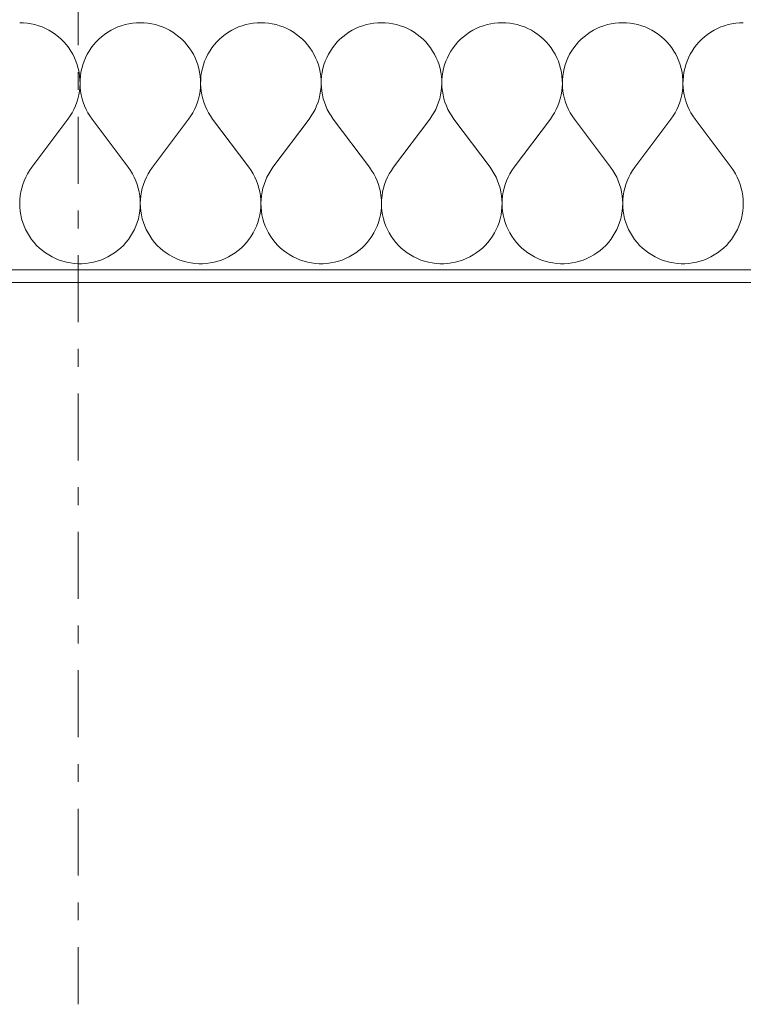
# Model space of a CAD drawing. Extents: x 100 to 2982, y 37 to 2050.
# Tile 98 of 135: x 1693 to 1750, y 517 to 595. Entities that reach past the tile are written whole.
import ezdxf
from ezdxf.xclip import XClip

# ---------------------------------------------------------------- set-up
doc = ezdxf.new("R2010")
doc.units = 0
doc.header["$MEASUREMENT"] = 0
doc.header["$XCLIPFRAME"] = 0
doc.linetypes.add('Przerywana podwójnie', pattern=[54.680554, 26.458333, -10.583333, 7.055556, -10.583333])
for name, color, linetype in [('410-K Osie', 7, 'Continuous'), ('420-K Ściany', 7, 'Continuous'), ('820-G Rysunki Obrazki', 7, 'Continuous')]:
    doc.layers.add(name, color=color, linetype=linetype)

# ---------------------------------------------------------------- blocks, each defined once
blk = doc.blocks.new('*X15')
at = {"layer": '420-K Ściany', "color": 174, "linetype": 'Continuous', "lineweight": 5, "ltscale": 0.2}
for p, q in [((1693.476, 595.023), (1693.175, 595.033)), ((1693.776, 594.995), (1693.476, 595.023)), ((1694.073, 594.947), (1693.776, 594.995)), ((1694.367, 594.881), (1694.073, 594.947)), ((1694.656, 594.796), (1694.367, 594.881)), ((1694.939, 594.694), (1694.656, 594.796)), ((1695.216, 594.573), (1694.939, 594.694)), ((1695.483, 594.436), (1695.216, 594.573)), ((1700.658, 594.573), (1700.39, 594.436)), ((1700.934, 594.694), (1700.658, 594.573)), ((1701.217, 594.796), (1700.934, 594.694)), ((1701.507, 594.881), (1701.217, 594.796)), ((1701.8, 594.947), (1701.507, 594.881)), ((1702.098, 594.995), (1701.8, 594.947)), ((1702.398, 595.023), (1702.098, 594.995)), ((1702.699, 595.033), (1702.398, 595.023)), ((1703, 595.023), (1702.699, 595.033)), ((1703.3, 594.995), (1703, 595.023)), ((1703.597, 594.947), (1703.3, 594.995)), ((1703.891, 594.881), (1703.597, 594.947)), ((1704.18, 594.796), (1703.891, 594.881)), ((1704.463, 594.694), (1704.18, 594.796)), ((1704.739, 594.573), (1704.463, 594.694)), ((1705.007, 594.436), (1704.739, 594.573)), ((1710.182, 594.573), (1709.914, 594.436)), ((1710.458, 594.694), (1710.182, 594.573)), ((1710.741, 594.796), (1710.458, 594.694)), ((1711.03, 594.881), (1710.741, 594.796)), ((1711.324, 594.947), (1711.03, 594.881)), ((1711.622, 594.995), (1711.324, 594.947)), ((1711.922, 595.023), (1711.622, 594.995)), ((1712.223, 595.033), (1711.922, 595.023)), ((1712.524, 595.023), (1712.223, 595.033)), ((1712.823, 594.995), (1712.524, 595.023)), ((1713.121, 594.947), (1712.823, 594.995)), ((1713.415, 594.881), (1713.121, 594.947)), ((1713.704, 594.796), (1713.415, 594.881)), ((1713.987, 594.694), (1713.704, 594.796)), ((1714.263, 594.573), (1713.987, 594.694)), ((1714.531, 594.436), (1714.263, 594.573)), ((1719.706, 594.573), (1719.438, 594.436)), ((1719.982, 594.694), (1719.706, 594.573)), ((1720.265, 594.796), (1719.982, 594.694)), ((1720.554, 594.881), (1720.265, 594.796)), ((1720.848, 594.947), (1720.554, 594.881)), ((1721.145, 594.995), (1720.848, 594.947)), ((1721.445, 595.023), (1721.145, 594.995)), ((1721.746, 595.033), (1721.445, 595.023)), ((1722.047, 595.023), (1721.746, 595.033)), ((1722.347, 594.995), (1722.047, 595.023)), ((1722.645, 594.947), (1722.347, 594.995)), ((1722.939, 594.881), (1722.645, 594.947)), ((1723.228, 594.796), (1722.939, 594.881)), ((1723.511, 594.694), (1723.228, 594.796)), ((1723.787, 594.573), (1723.511, 594.694)), ((1724.055, 594.436), (1723.787, 594.573)), ((1729.23, 594.573), (1728.962, 594.436)), ((1729.506, 594.694), (1729.23, 594.573)), ((1729.789, 594.796), (1729.506, 594.694)), ((1730.078, 594.881), (1729.789, 594.796)), ((1730.372, 594.947), (1730.078, 594.881)), ((1730.669, 594.995), (1730.372, 594.947)), ((1730.969, 595.023), (1730.669, 594.995)), ((1731.27, 595.033), (1730.969, 595.023)), ((1731.571, 595.023), (1731.27, 595.033)), ((1731.871, 594.995), (1731.571, 595.023)), ((1732.169, 594.947), (1731.871, 594.995)), ((1732.462, 594.881), (1732.169, 594.947)), ((1732.752, 594.796), (1732.462, 594.881)), ((1733.035, 594.694), (1732.752, 594.796)), ((1733.311, 594.573), (1733.035, 594.694)), ((1733.579, 594.436), (1733.311, 594.573)), ((1738.753, 594.573), (1738.485, 594.436)), ((1739.03, 594.694), (1738.753, 594.573)), ((1739.313, 594.796), (1739.03, 594.694)), ((1739.602, 594.881), (1739.313, 594.796)), ((1739.896, 594.947), (1739.602, 594.881)), ((1740.193, 594.995), (1739.896, 594.947)), ((1740.493, 595.023), (1740.193, 594.995)), ((1740.794, 595.033), (1740.493, 595.023)), ((1741.095, 595.023), (1740.794, 595.033)), ((1741.395, 594.995), (1741.095, 595.023)), ((1741.692, 594.947), (1741.395, 594.995)), ((1741.986, 594.881), (1741.692, 594.947)), ((1742.275, 594.796), (1741.986, 594.881)), ((1742.558, 594.694), (1742.275, 594.796)), ((1742.835, 594.573), (1742.558, 594.694)), ((1743.103, 594.436), (1742.835, 594.573)), ((1748.277, 594.573), (1748.009, 594.436)), ((1748.553, 594.694), (1748.277, 594.573)), ((1748.836, 594.796), (1748.553, 594.694)), ((1749.126, 594.881), (1748.836, 594.796)), ((1749.419, 594.947), (1749.126, 594.881)), ((1749.717, 594.995), (1749.419, 594.947)), ((1750.017, 595.023), (1749.717, 594.995)), ((1750.318, 595.033), (1750.017, 595.023)), ((1695.742, 594.281), (1695.483, 594.436)), ((1695.991, 594.111), (1695.742, 594.281)), ((1696.228, 593.925), (1695.991, 594.111)), ((1696.453, 593.725), (1696.228, 593.925)), ((1696.665, 593.511), (1696.453, 593.725)), ((1699.421, 593.725), (1699.209, 593.511)), ((1699.646, 593.925), (1699.421, 593.725)), ((1699.883, 594.111), (1699.646, 593.925)), ((1700.132, 594.281), (1699.883, 594.111)), ((1700.39, 594.436), (1700.132, 594.281)), ((1705.266, 594.281), (1705.007, 594.436)), ((1705.514, 594.111), (1705.266, 594.281)), ((1705.752, 593.925), (1705.514, 594.111)), ((1705.977, 593.725), (1705.752, 593.925)), ((1706.188, 593.511), (1705.977, 593.725)), ((1708.945, 593.725), (1708.733, 593.511)), ((1709.17, 593.925), (1708.945, 593.725)), ((1709.407, 594.111), (1709.17, 593.925)), ((1709.655, 594.281), (1709.407, 594.111)), ((1709.914, 594.436), (1709.655, 594.281)), ((1714.79, 594.281), (1714.531, 594.436)), ((1715.038, 594.111), (1714.79, 594.281)), ((1715.275, 593.925), (1715.038, 594.111)), ((1715.5, 593.725), (1715.275, 593.925)), ((1715.712, 593.511), (1715.5, 593.725)), ((1718.469, 593.725), (1718.257, 593.511)), ((1718.694, 593.925), (1718.469, 593.725)), ((1718.931, 594.111), (1718.694, 593.925)), ((1719.179, 594.281), (1718.931, 594.111)), ((1719.438, 594.436), (1719.179, 594.281)), ((1724.314, 594.281), (1724.055, 594.436)), ((1724.562, 594.111), (1724.314, 594.281)), ((1724.799, 593.925), (1724.562, 594.111)), ((1725.024, 593.725), (1724.799, 593.925)), ((1725.236, 593.511), (1725.024, 593.725)), ((1727.992, 593.725), (1727.781, 593.511)), ((1728.217, 593.925), (1727.992, 593.725)), ((1728.455, 594.111), (1728.217, 593.925)), ((1728.703, 594.281), (1728.455, 594.111)), ((1728.962, 594.436), (1728.703, 594.281)), ((1733.837, 594.281), (1733.579, 594.436)), ((1734.086, 594.111), (1733.837, 594.281)), ((1734.323, 593.925), (1734.086, 594.111)), ((1734.548, 593.725), (1734.323, 593.925)), ((1734.76, 593.511), (1734.548, 593.725)), ((1737.516, 593.725), (1737.304, 593.511)), ((1737.741, 593.925), (1737.516, 593.725)), ((1737.978, 594.111), (1737.741, 593.925)), ((1738.227, 594.281), (1737.978, 594.111)), ((1738.485, 594.436), (1738.227, 594.281)), ((1743.361, 594.281), (1743.103, 594.436)), ((1743.61, 594.111), (1743.361, 594.281)), ((1743.847, 593.925), (1743.61, 594.111)), ((1744.072, 593.725), (1743.847, 593.925)), ((1744.284, 593.511), (1744.072, 593.725)), ((1747.04, 593.725), (1746.828, 593.511)), ((1747.265, 593.925), (1747.04, 593.725)), ((1747.502, 594.111), (1747.265, 593.925)), ((1747.751, 594.281), (1747.502, 594.111)), ((1748.009, 594.436), (1747.751, 594.281)), ((1696.862, 593.284), (1696.665, 593.511)), ((1697.046, 593.045), (1696.862, 593.284)), ((1697.213, 592.794), (1697.046, 593.045)), ((1698.828, 593.045), (1698.661, 592.794)), ((1699.011, 593.284), (1698.828, 593.045)), ((1699.209, 593.511), (1699.011, 593.284)), ((1706.386, 593.284), (1706.188, 593.511)), ((1706.569, 593.045), (1706.386, 593.284)), ((1706.737, 592.794), (1706.569, 593.045)), ((1708.352, 593.045), (1708.184, 592.794)), ((1708.535, 593.284), (1708.352, 593.045)), ((1708.733, 593.511), (1708.535, 593.284)), ((1715.91, 593.284), (1715.712, 593.511)), ((1716.093, 593.045), (1715.91, 593.284)), ((1716.261, 592.794), (1716.093, 593.045)), ((1717.876, 593.045), (1717.708, 592.794)), ((1718.059, 593.284), (1717.876, 593.045)), ((1718.257, 593.511), (1718.059, 593.284)), ((1725.434, 593.284), (1725.236, 593.511)), ((1725.617, 593.045), (1725.434, 593.284)), ((1725.785, 592.794), (1725.617, 593.045)), ((1727.4, 593.045), (1727.232, 592.794)), ((1727.583, 593.284), (1727.4, 593.045)), ((1727.781, 593.511), (1727.583, 593.284)), ((1734.958, 593.284), (1734.76, 593.511)), ((1735.141, 593.045), (1734.958, 593.284)), ((1735.308, 592.794), (1735.141, 593.045)), ((1736.923, 593.045), (1736.756, 592.794)), ((1737.107, 593.284), (1736.923, 593.045)), ((1737.304, 593.511), (1737.107, 593.284)), ((1744.481, 593.284), (1744.284, 593.511)), ((1744.665, 593.045), (1744.481, 593.284)), ((1744.832, 592.794), (1744.665, 593.045)), ((1746.447, 593.045), (1746.28, 592.794)), ((1746.63, 593.284), (1746.447, 593.045)), ((1746.828, 593.511), (1746.63, 593.284)), ((1697.365, 592.534), (1697.213, 592.794)), ((1697.499, 592.265), (1697.365, 592.534)), ((1697.617, 591.987), (1697.499, 592.265)), ((1698.374, 592.265), (1698.257, 591.987)), ((1698.509, 592.534), (1698.374, 592.265)), ((1698.661, 592.794), (1698.509, 592.534)), ((1706.888, 592.534), (1706.737, 592.794)), ((1707.023, 592.265), (1706.888, 592.534)), ((1707.141, 591.987), (1707.023, 592.265)), ((1707.898, 592.265), (1707.781, 591.987)), ((1708.033, 592.534), (1707.898, 592.265)), ((1708.184, 592.794), (1708.033, 592.534)), ((1716.412, 592.534), (1716.261, 592.794)), ((1716.547, 592.265), (1716.412, 592.534)), ((1716.664, 591.987), (1716.547, 592.265)), ((1717.422, 592.265), (1717.305, 591.987)), ((1717.557, 592.534), (1717.422, 592.265)), ((1717.708, 592.794), (1717.557, 592.534)), ((1725.936, 592.534), (1725.785, 592.794)), ((1726.071, 592.265), (1725.936, 592.534)), ((1726.188, 591.987), (1726.071, 592.265)), ((1726.946, 592.265), (1726.828, 591.987)), ((1727.08, 592.534), (1726.946, 592.265)), ((1727.232, 592.794), (1727.08, 592.534)), ((1735.46, 592.534), (1735.308, 592.794)), ((1735.595, 592.265), (1735.46, 592.534)), ((1735.712, 591.987), (1735.595, 592.265)), ((1736.47, 592.265), (1736.352, 591.987)), ((1736.604, 592.534), (1736.47, 592.265)), ((1736.756, 592.794), (1736.604, 592.534)), ((1744.984, 592.534), (1744.832, 592.794)), ((1745.118, 592.265), (1744.984, 592.534)), ((1745.236, 591.987), (1745.118, 592.265)), ((1745.993, 592.265), (1745.876, 591.987)), ((1746.128, 592.534), (1745.993, 592.265)), ((1746.28, 592.794), (1746.128, 592.534)), ((1697.716, 591.703), (1697.617, 591.987)), ((1697.798, 591.413), (1697.716, 591.703)), ((1697.861, 591.118), (1697.798, 591.413)), ((1698.076, 591.413), (1698.013, 591.118)), ((1698.157, 591.703), (1698.076, 591.413)), ((1698.257, 591.987), (1698.157, 591.703)), ((1707.24, 591.703), (1707.141, 591.987)), ((1707.322, 591.413), (1707.24, 591.703)), ((1707.385, 591.118), (1707.322, 591.413)), ((1707.6, 591.413), (1707.537, 591.118)), ((1707.681, 591.703), (1707.6, 591.413)), ((1707.781, 591.987), (1707.681, 591.703)), ((1716.764, 591.703), (1716.664, 591.987)), ((1716.845, 591.413), (1716.764, 591.703)), ((1716.908, 591.118), (1716.845, 591.413)), ((1717.123, 591.413), (1717.061, 591.118)), ((1717.205, 591.703), (1717.123, 591.413)), ((1717.305, 591.987), (1717.205, 591.703)), ((1726.288, 591.703), (1726.188, 591.987)), ((1726.369, 591.413), (1726.288, 591.703)), ((1726.432, 591.118), (1726.369, 591.413)), ((1726.647, 591.413), (1726.584, 591.118)), ((1726.729, 591.703), (1726.647, 591.413)), ((1726.828, 591.987), (1726.729, 591.703)), ((1735.812, 591.703), (1735.712, 591.987)), ((1735.893, 591.413), (1735.812, 591.703)), ((1735.956, 591.118), (1735.893, 591.413)), ((1736.171, 591.413), (1736.108, 591.118)), ((1736.253, 591.703), (1736.171, 591.413)), ((1736.352, 591.987), (1736.253, 591.703)), ((1745.335, 591.703), (1745.236, 591.987)), ((1745.417, 591.413), (1745.335, 591.703)), ((1745.48, 591.118), (1745.417, 591.413)), ((1745.695, 591.413), (1745.632, 591.118)), ((1745.776, 591.703), (1745.695, 591.413)), ((1745.876, 591.987), (1745.776, 591.703)), ((1697.905, 590.82), (1697.861, 591.118)), ((1697.93, 590.52), (1697.905, 590.82)), ((1697.969, 590.82), (1697.943, 590.52)), ((1698.013, 591.118), (1697.969, 590.82)), ((1707.429, 590.82), (1707.385, 591.118)), ((1707.454, 590.52), (1707.429, 590.82)), ((1707.492, 590.82), (1707.467, 590.52)), ((1707.537, 591.118), (1707.492, 590.82)), ((1716.953, 590.82), (1716.908, 591.118)), ((1716.978, 590.52), (1716.953, 590.82)), ((1717.016, 590.82), (1716.991, 590.52)), ((1717.061, 591.118), (1717.016, 590.82)), ((1726.476, 590.82), (1726.432, 591.118)), ((1726.502, 590.52), (1726.476, 590.82)), ((1726.54, 590.82), (1726.515, 590.52)), ((1726.584, 591.118), (1726.54, 590.82)), ((1736, 590.82), (1735.956, 591.118)), ((1736.026, 590.52), (1736, 590.82)), ((1736.064, 590.82), (1736.039, 590.52)), ((1736.108, 591.118), (1736.064, 590.82)), ((1745.524, 590.82), (1745.48, 591.118)), ((1745.549, 590.52), (1745.524, 590.82)), ((1745.588, 590.82), (1745.562, 590.52)), ((1745.632, 591.118), (1745.588, 590.82)), ((1697.892, 589.619), (1697.924, 589.918)), ((1697.924, 589.918), (1697.937, 590.219)), ((1697.937, 590.219), (1697.93, 590.52)), ((1697.943, 590.52), (1697.937, 590.219)), ((1697.937, 590.219), (1697.95, 589.918)), ((1697.95, 589.918), (1697.982, 589.619)), ((1707.416, 589.619), (1707.448, 589.918)), ((1707.448, 589.918), (1707.46, 590.219)), ((1707.46, 590.219), (1707.454, 590.52)), ((1707.467, 590.52), (1707.461, 590.219)), ((1707.461, 590.219), (1707.474, 589.918)), ((1707.474, 589.918), (1707.506, 589.619)), ((1716.94, 589.619), (1716.971, 589.918)), ((1716.971, 589.918), (1716.984, 590.219)), ((1716.984, 590.219), (1716.978, 590.52)), ((1716.991, 590.52), (1716.985, 590.219)), ((1716.985, 590.219), (1716.998, 589.918)), ((1716.998, 589.918), (1717.029, 589.619)), ((1726.463, 589.619), (1726.495, 589.918)), ((1726.495, 589.918), (1726.508, 590.219)), ((1726.508, 590.219), (1726.502, 590.52)), ((1726.515, 590.52), (1726.509, 590.219)), ((1726.509, 590.219), (1726.521, 589.918)), ((1726.521, 589.918), (1726.553, 589.619)), ((1735.987, 589.619), (1736.019, 589.918)), ((1736.019, 589.918), (1736.032, 590.219)), ((1736.032, 590.219), (1736.026, 590.52)), ((1736.039, 590.52), (1736.032, 590.219)), ((1736.032, 590.219), (1736.045, 589.918)), ((1736.045, 589.918), (1736.077, 589.619)), ((1745.511, 589.619), (1745.543, 589.918)), ((1745.543, 589.918), (1745.556, 590.219)), ((1745.556, 590.219), (1745.549, 590.52)), ((1745.562, 590.52), (1745.556, 590.219)), ((1745.556, 590.219), (1745.569, 589.918)), ((1745.569, 589.918), (1745.601, 589.619)), ((1697.684, 588.74), (1697.772, 589.029)), ((1697.772, 589.029), (1697.841, 589.322)), ((1697.841, 589.322), (1697.892, 589.619)), ((1697.982, 589.619), (1698.032, 589.322)), ((1698.032, 589.322), (1698.102, 589.029)), ((1698.102, 589.029), (1698.189, 588.74)), ((1707.208, 588.74), (1707.296, 589.029)), ((1707.296, 589.029), (1707.365, 589.322)), ((1707.365, 589.322), (1707.416, 589.619)), ((1707.506, 589.619), (1707.556, 589.322)), ((1707.556, 589.322), (1707.626, 589.029)), ((1707.626, 589.029), (1707.713, 588.74)), ((1716.732, 588.74), (1716.82, 589.029)), ((1716.82, 589.029), (1716.889, 589.322)), ((1716.889, 589.322), (1716.94, 589.619)), ((1717.029, 589.619), (1717.08, 589.322)), ((1717.08, 589.322), (1717.149, 589.029)), ((1717.149, 589.029), (1717.237, 588.74)), ((1726.256, 588.74), (1726.343, 589.029)), ((1726.343, 589.029), (1726.413, 589.322)), ((1726.413, 589.322), (1726.463, 589.619)), ((1726.553, 589.619), (1726.604, 589.322)), ((1726.604, 589.322), (1726.673, 589.029)), ((1726.673, 589.029), (1726.761, 588.74)), ((1735.779, 588.74), (1735.867, 589.029)), ((1735.867, 589.029), (1735.937, 589.322)), ((1735.937, 589.322), (1735.987, 589.619)), ((1736.077, 589.619), (1736.128, 589.322)), ((1736.128, 589.322), (1736.197, 589.029)), ((1736.197, 589.029), (1736.285, 588.74)), ((1745.303, 588.74), (1745.391, 589.029)), ((1745.391, 589.029), (1745.46, 589.322)), ((1745.46, 589.322), (1745.511, 589.619)), ((1745.601, 589.619), (1745.651, 589.322)), ((1745.651, 589.322), (1745.721, 589.029)), ((1745.721, 589.029), (1745.808, 588.74)), ((1697.455, 588.184), (1697.578, 588.458)), ((1697.578, 588.458), (1697.684, 588.74)), ((1698.189, 588.74), (1698.295, 588.458)), ((1698.295, 588.458), (1698.419, 588.184)), ((1706.979, 588.184), (1707.102, 588.458)), ((1707.102, 588.458), (1707.208, 588.74)), ((1707.713, 588.74), (1707.819, 588.458)), ((1707.819, 588.458), (1707.942, 588.184)), ((1716.503, 588.184), (1716.626, 588.458)), ((1716.626, 588.458), (1716.732, 588.74)), ((1717.237, 588.74), (1717.343, 588.458)), ((1717.343, 588.458), (1717.466, 588.184)), ((1726.027, 588.184), (1726.15, 588.458)), ((1726.15, 588.458), (1726.256, 588.74)), ((1726.761, 588.74), (1726.867, 588.458)), ((1726.867, 588.458), (1726.99, 588.184)), ((1735.55, 588.184), (1735.674, 588.458)), ((1735.674, 588.458), (1735.779, 588.74)), ((1736.285, 588.74), (1736.39, 588.458)), ((1736.39, 588.458), (1736.514, 588.184)), ((1745.074, 588.184), (1745.198, 588.458)), ((1745.198, 588.458), (1745.303, 588.74)), ((1745.808, 588.74), (1745.914, 588.458)), ((1745.914, 588.458), (1746.038, 588.184)), ((1696.984, 587.414), (1697.157, 587.66)), ((1697.157, 587.66), (1697.315, 587.917)), ((1697.315, 587.917), (1697.455, 588.184)), ((1698.419, 588.184), (1698.559, 587.917)), ((1698.559, 587.917), (1698.716, 587.66)), ((1698.716, 587.66), (1698.889, 587.414)), ((1706.508, 587.414), (1706.681, 587.66)), ((1706.681, 587.66), (1706.838, 587.917)), ((1706.838, 587.917), (1706.979, 588.184)), ((1707.942, 588.184), (1708.083, 587.917)), ((1708.083, 587.917), (1708.24, 587.66)), ((1708.24, 587.66), (1708.413, 587.414)), ((1716.032, 587.414), (1716.205, 587.66)), ((1716.205, 587.66), (1716.362, 587.917)), ((1716.362, 587.917), (1716.503, 588.184)), ((1717.466, 588.184), (1717.607, 587.917)), ((1717.607, 587.917), (1717.764, 587.66)), ((1717.764, 587.66), (1717.937, 587.414)), ((1725.556, 587.414), (1725.729, 587.66)), ((1725.729, 587.66), (1725.886, 587.917)), ((1725.886, 587.917), (1726.027, 588.184)), ((1726.99, 588.184), (1727.131, 587.917)), ((1727.131, 587.917), (1727.288, 587.66)), ((1727.288, 587.66), (1727.461, 587.414)), ((1735.08, 587.414), (1735.253, 587.66)), ((1735.253, 587.66), (1735.41, 587.917)), ((1735.41, 587.917), (1735.55, 588.184)), ((1736.514, 588.184), (1736.654, 587.917)), ((1736.654, 587.917), (1736.811, 587.66)), ((1736.811, 587.66), (1736.984, 587.414)), ((1744.604, 587.414), (1744.777, 587.66)), ((1744.777, 587.66), (1744.934, 587.917)), ((1744.934, 587.917), (1745.074, 588.184)), ((1746.038, 588.184), (1746.178, 587.917)), ((1746.178, 587.917), (1746.335, 587.66)), ((1746.335, 587.66), (1746.508, 587.414)), ((1694.127, 583.604), (1696.984, 587.414)), ((1701.746, 583.604), (1698.889, 587.414)), ((1703.651, 583.604), (1706.508, 587.414)), ((1711.27, 583.604), (1708.413, 587.414)), ((1713.175, 583.604), (1716.032, 587.414)), ((1720.794, 583.604), (1717.937, 587.414)), ((1722.699, 583.604), (1725.556, 587.414)), ((1730.318, 583.604), (1727.461, 587.414)), ((1732.223, 583.604), (1735.08, 587.414)), ((1739.842, 583.604), (1736.984, 587.414)), ((1741.746, 583.604), (1744.604, 587.414)), ((1749.365, 583.604), (1746.508, 587.414)), ((1694.127, 583.604), (1693.952, 583.354)), ((1701.922, 583.354), (1701.746, 583.604)), ((1703.651, 583.604), (1703.476, 583.354)), ((1711.446, 583.354), (1711.27, 583.604)), ((1713.175, 583.604), (1713, 583.354)), ((1720.969, 583.354), (1720.794, 583.604)), ((1722.699, 583.604), (1722.523, 583.354)), ((1730.493, 583.354), (1730.318, 583.604)), ((1732.223, 583.604), (1732.047, 583.354)), ((1740.017, 583.354), (1739.842, 583.604)), ((1741.746, 583.604), (1741.571, 583.354)), ((1749.541, 583.354), (1749.365, 583.604)), ((1693.651, 582.822), (1693.527, 582.543)), ((1693.793, 583.093), (1693.651, 582.822)), ((1693.952, 583.354), (1693.793, 583.093)), ((1702.081, 583.093), (1701.922, 583.354)), ((1702.223, 582.822), (1702.081, 583.093)), ((1702.347, 582.543), (1702.223, 582.822)), ((1703.175, 582.822), (1703.051, 582.543)), ((1703.317, 583.093), (1703.175, 582.822)), ((1703.476, 583.354), (1703.317, 583.093)), ((1711.605, 583.093), (1711.446, 583.354)), ((1711.747, 582.822), (1711.605, 583.093)), ((1711.871, 582.543), (1711.747, 582.822)), ((1712.699, 582.822), (1712.574, 582.543)), ((1712.841, 583.093), (1712.699, 582.822)), ((1713, 583.354), (1712.841, 583.093)), ((1721.128, 583.093), (1720.969, 583.354)), ((1721.27, 582.822), (1721.128, 583.093)), ((1721.395, 582.543), (1721.27, 582.822)), ((1722.222, 582.822), (1722.098, 582.543)), ((1722.364, 583.093), (1722.222, 582.822)), ((1722.523, 583.354), (1722.364, 583.093)), ((1730.652, 583.093), (1730.493, 583.354)), ((1730.794, 582.822), (1730.652, 583.093)), ((1730.918, 582.543), (1730.794, 582.822)), ((1731.746, 582.822), (1731.622, 582.543)), ((1731.888, 583.093), (1731.746, 582.822)), ((1732.047, 583.354), (1731.888, 583.093)), ((1740.176, 583.093), (1740.017, 583.354)), ((1740.318, 582.822), (1740.176, 583.093)), ((1740.442, 582.543), (1740.318, 582.822)), ((1741.27, 582.822), (1741.146, 582.543)), ((1741.412, 583.093), (1741.27, 582.822)), ((1741.571, 583.354), (1741.412, 583.093)), ((1749.7, 583.093), (1749.541, 583.354)), ((1749.842, 582.822), (1749.7, 583.093)), ((1749.966, 582.543), (1749.842, 582.822)), ((1693.421, 582.257), (1693.333, 581.964)), ((1693.527, 582.543), (1693.421, 582.257)), ((1702.453, 582.257), (1702.347, 582.543)), ((1702.541, 581.964), (1702.453, 582.257)), ((1702.944, 582.257), (1702.857, 581.964)), ((1703.051, 582.543), (1702.944, 582.257)), ((1711.977, 582.257), (1711.871, 582.543)), ((1712.064, 581.964), (1711.977, 582.257)), ((1712.468, 582.257), (1712.381, 581.964)), ((1712.574, 582.543), (1712.468, 582.257)), ((1721.501, 582.257), (1721.395, 582.543)), ((1721.588, 581.964), (1721.501, 582.257)), ((1721.992, 582.257), (1721.904, 581.964)), ((1722.098, 582.543), (1721.992, 582.257)), ((1731.025, 582.257), (1730.918, 582.543)), ((1731.112, 581.964), (1731.025, 582.257)), ((1731.516, 582.257), (1731.428, 581.964)), ((1731.622, 582.543), (1731.516, 582.257)), ((1740.548, 582.257), (1740.442, 582.543)), ((1740.636, 581.964), (1740.548, 582.257)), ((1741.04, 582.257), (1740.952, 581.964)), ((1741.146, 582.543), (1741.04, 582.257)), ((1750.072, 582.257), (1749.966, 582.543)), ((1750.16, 581.964), (1750.072, 582.257)), ((1693.215, 581.364), (1693.185, 581.06)), ((1693.264, 581.666), (1693.215, 581.364)), ((1693.333, 581.964), (1693.264, 581.666)), ((1702.609, 581.666), (1702.541, 581.964)), ((1702.659, 581.364), (1702.609, 581.666)), ((1702.688, 581.06), (1702.659, 581.364)), ((1702.739, 581.364), (1702.709, 581.06)), ((1702.788, 581.666), (1702.739, 581.364)), ((1702.857, 581.964), (1702.788, 581.666)), ((1712.133, 581.666), (1712.064, 581.964)), ((1712.182, 581.364), (1712.133, 581.666)), ((1712.212, 581.06), (1712.182, 581.364)), ((1712.263, 581.364), (1712.233, 581.06)), ((1712.312, 581.666), (1712.263, 581.364)), ((1712.381, 581.964), (1712.312, 581.666)), ((1721.657, 581.666), (1721.588, 581.964)), ((1721.706, 581.364), (1721.657, 581.666)), ((1721.736, 581.06), (1721.706, 581.364)), ((1721.787, 581.364), (1721.757, 581.06)), ((1721.836, 581.666), (1721.787, 581.364)), ((1721.904, 581.964), (1721.836, 581.666)), ((1731.181, 581.666), (1731.112, 581.964)), ((1731.23, 581.364), (1731.181, 581.666)), ((1731.26, 581.06), (1731.23, 581.364)), ((1731.31, 581.364), (1731.281, 581.06)), ((1731.36, 581.666), (1731.31, 581.364)), ((1731.428, 581.964), (1731.36, 581.666)), ((1740.704, 581.666), (1740.636, 581.964)), ((1740.754, 581.364), (1740.704, 581.666)), ((1740.784, 581.06), (1740.754, 581.364)), ((1740.834, 581.364), (1740.804, 581.06)), ((1740.884, 581.666), (1740.834, 581.364)), ((1740.952, 581.964), (1740.884, 581.666)), ((1750.228, 581.666), (1750.16, 581.964)), ((1750.278, 581.364), (1750.228, 581.666)), ((1750.307, 581.06), (1750.278, 581.364)), ((1693.185, 581.06), (1693.175, 580.755)), ((1693.175, 580.755), (1693.184, 580.449)), ((1702.699, 580.755), (1702.688, 581.06)), ((1702.689, 580.449), (1702.699, 580.755)), ((1702.709, 581.06), (1702.699, 580.755)), ((1702.699, 580.755), (1702.708, 580.449)), ((1712.223, 580.755), (1712.212, 581.06)), ((1712.213, 580.449), (1712.223, 580.755)), ((1712.233, 581.06), (1712.223, 580.755)), ((1712.223, 580.755), (1712.232, 580.449)), ((1721.746, 580.755), (1721.736, 581.06)), ((1721.737, 580.449), (1721.746, 580.755)), ((1721.757, 581.06), (1721.746, 580.755)), ((1721.746, 580.755), (1721.756, 580.449)), ((1731.27, 580.755), (1731.26, 581.06)), ((1731.261, 580.449), (1731.27, 580.755)), ((1731.281, 581.06), (1731.27, 580.755)), ((1731.27, 580.755), (1731.279, 580.449)), ((1740.794, 580.755), (1740.784, 581.06)), ((1740.785, 580.449), (1740.794, 580.755)), ((1740.804, 581.06), (1740.794, 580.755)), ((1740.794, 580.755), (1740.803, 580.449)), ((1750.318, 580.755), (1750.307, 581.06)), ((1750.309, 580.449), (1750.318, 580.755)), ((1693.184, 580.449), (1693.213, 580.145)), ((1693.213, 580.145), (1693.261, 579.844)), ((1693.261, 579.844), (1693.329, 579.546)), ((1702.545, 579.546), (1702.612, 579.844)), ((1702.612, 579.844), (1702.661, 580.145)), ((1702.661, 580.145), (1702.689, 580.449)), ((1702.708, 580.449), (1702.737, 580.145)), ((1702.737, 580.145), (1702.785, 579.844)), ((1702.785, 579.844), (1702.853, 579.546)), ((1712.069, 579.546), (1712.136, 579.844)), ((1712.136, 579.844), (1712.184, 580.145)), ((1712.184, 580.145), (1712.213, 580.449)), ((1712.232, 580.449), (1712.261, 580.145)), ((1712.261, 580.145), (1712.309, 579.844)), ((1712.309, 579.844), (1712.377, 579.546)), ((1721.592, 579.546), (1721.66, 579.844)), ((1721.66, 579.844), (1721.708, 580.145)), ((1721.708, 580.145), (1721.737, 580.449)), ((1721.756, 580.449), (1721.785, 580.145)), ((1721.785, 580.145), (1721.833, 579.844)), ((1721.833, 579.844), (1721.9, 579.546)), ((1731.116, 579.546), (1731.184, 579.844)), ((1731.184, 579.844), (1731.232, 580.145)), ((1731.232, 580.145), (1731.261, 580.449)), ((1731.279, 580.449), (1731.308, 580.145)), ((1731.308, 580.145), (1731.357, 579.844)), ((1731.357, 579.844), (1731.424, 579.546)), ((1740.64, 579.546), (1740.708, 579.844)), ((1740.708, 579.844), (1740.756, 580.145)), ((1740.756, 580.145), (1740.785, 580.449)), ((1740.803, 580.449), (1740.832, 580.145)), ((1740.832, 580.145), (1740.88, 579.844)), ((1740.88, 579.844), (1740.948, 579.546)), ((1750.164, 579.546), (1750.231, 579.844)), ((1750.231, 579.844), (1750.28, 580.145)), ((1750.28, 580.145), (1750.309, 580.449)), ((1693.329, 579.546), (1693.416, 579.252)), ((1693.416, 579.252), (1693.521, 578.966)), ((1693.521, 578.966), (1693.644, 578.686)), ((1702.23, 578.686), (1702.353, 578.966)), ((1702.353, 578.966), (1702.458, 579.252)), ((1702.458, 579.252), (1702.545, 579.546)), ((1702.853, 579.546), (1702.939, 579.252)), ((1702.939, 579.252), (1703.045, 578.966)), ((1703.045, 578.966), (1703.168, 578.686)), ((1711.753, 578.686), (1711.877, 578.966)), ((1711.877, 578.966), (1711.982, 579.252)), ((1711.982, 579.252), (1712.069, 579.546)), ((1712.377, 579.546), (1712.463, 579.252)), ((1712.463, 579.252), (1712.568, 578.966)), ((1712.568, 578.966), (1712.692, 578.686)), ((1721.277, 578.686), (1721.401, 578.966)), ((1721.401, 578.966), (1721.506, 579.252)), ((1721.506, 579.252), (1721.592, 579.546)), ((1721.9, 579.546), (1721.987, 579.252)), ((1721.987, 579.252), (1722.092, 578.966)), ((1722.092, 578.966), (1722.215, 578.686)), ((1730.801, 578.686), (1730.924, 578.966)), ((1730.924, 578.966), (1731.03, 579.252)), ((1731.03, 579.252), (1731.116, 579.546)), ((1731.424, 579.546), (1731.511, 579.252)), ((1731.511, 579.252), (1731.616, 578.966)), ((1731.616, 578.966), (1731.739, 578.686)), ((1740.325, 578.686), (1740.448, 578.966)), ((1740.448, 578.966), (1740.553, 579.252)), ((1740.553, 579.252), (1740.64, 579.546)), ((1740.948, 579.546), (1741.035, 579.252)), ((1741.035, 579.252), (1741.14, 578.966)), ((1741.14, 578.966), (1741.263, 578.686)), ((1749.849, 578.686), (1749.972, 578.966)), ((1749.972, 578.966), (1750.077, 579.252)), ((1750.077, 579.252), (1750.164, 579.546)), ((1693.644, 578.686), (1693.785, 578.415)), ((1693.785, 578.415), (1693.943, 578.153)), ((1693.943, 578.153), (1694.118, 577.903)), ((1701.756, 577.903), (1701.931, 578.153)), ((1701.931, 578.153), (1702.089, 578.415)), ((1702.089, 578.415), (1702.23, 578.686)), ((1703.168, 578.686), (1703.309, 578.415)), ((1703.309, 578.415), (1703.467, 578.153)), ((1703.467, 578.153), (1703.642, 577.903)), ((1711.28, 577.903), (1711.454, 578.153)), ((1711.454, 578.153), (1711.612, 578.415)), ((1711.612, 578.415), (1711.753, 578.686)), ((1712.692, 578.686), (1712.833, 578.415)), ((1712.833, 578.415), (1712.991, 578.153)), ((1712.991, 578.153), (1713.165, 577.903)), ((1720.804, 577.903), (1720.978, 578.153)), ((1720.978, 578.153), (1721.136, 578.415)), ((1721.136, 578.415), (1721.277, 578.686)), ((1722.215, 578.686), (1722.357, 578.415)), ((1722.357, 578.415), (1722.515, 578.153)), ((1722.515, 578.153), (1722.689, 577.903)), ((1730.327, 577.903), (1730.502, 578.153)), ((1730.502, 578.153), (1730.66, 578.415)), ((1730.66, 578.415), (1730.801, 578.686)), ((1731.739, 578.686), (1731.88, 578.415)), ((1731.88, 578.415), (1732.038, 578.153)), ((1732.038, 578.153), (1732.213, 577.903)), ((1739.851, 577.903), (1740.026, 578.153)), ((1740.026, 578.153), (1740.184, 578.415)), ((1740.184, 578.415), (1740.325, 578.686)), ((1741.263, 578.686), (1741.404, 578.415)), ((1741.404, 578.415), (1741.562, 578.153)), ((1741.562, 578.153), (1741.737, 577.903)), ((1749.375, 577.903), (1749.55, 578.153)), ((1749.55, 578.153), (1749.708, 578.415)), ((1749.708, 578.415), (1749.849, 578.686)), ((1694.118, 577.903), (1694.308, 577.664)), ((1694.308, 577.664), (1694.513, 577.437)), ((1694.513, 577.437), (1694.733, 577.224)), ((1701.141, 577.224), (1701.36, 577.437)), ((1701.36, 577.437), (1701.566, 577.664)), ((1701.566, 577.664), (1701.756, 577.903)), ((1703.642, 577.903), (1703.832, 577.664)), ((1703.832, 577.664), (1704.037, 577.437)), ((1704.037, 577.437), (1704.256, 577.224)), ((1710.665, 577.224), (1710.884, 577.437)), ((1710.884, 577.437), (1711.089, 577.664)), ((1711.089, 577.664), (1711.28, 577.903)), ((1713.165, 577.903), (1713.356, 577.664)), ((1713.356, 577.664), (1713.561, 577.437)), ((1713.561, 577.437), (1713.78, 577.224)), ((1720.189, 577.224), (1720.408, 577.437)), ((1720.408, 577.437), (1720.613, 577.664)), ((1720.613, 577.664), (1720.804, 577.903)), ((1722.689, 577.903), (1722.88, 577.664)), ((1722.88, 577.664), (1723.085, 577.437)), ((1723.085, 577.437), (1723.304, 577.224)), ((1729.712, 577.224), (1729.932, 577.437)), ((1729.932, 577.437), (1730.137, 577.664)), ((1730.137, 577.664), (1730.327, 577.903)), ((1732.213, 577.903), (1732.403, 577.664)), ((1732.403, 577.664), (1732.609, 577.437)), ((1732.609, 577.437), (1732.828, 577.224)), ((1739.236, 577.224), (1739.456, 577.437)), ((1739.456, 577.437), (1739.661, 577.664)), ((1739.661, 577.664), (1739.851, 577.903)), ((1741.737, 577.903), (1741.927, 577.664)), ((1741.927, 577.664), (1742.132, 577.437)), ((1742.132, 577.437), (1742.352, 577.224)), ((1748.76, 577.224), (1748.979, 577.437)), ((1748.979, 577.437), (1749.185, 577.664)), ((1749.185, 577.664), (1749.375, 577.903)), ((1694.733, 577.224), (1694.965, 577.026)), ((1694.965, 577.026), (1695.21, 576.843)), ((1695.21, 576.843), (1695.466, 576.676)), ((1695.466, 576.676), (1695.732, 576.526)), ((1700.142, 576.526), (1700.408, 576.676)), ((1700.408, 576.676), (1700.664, 576.843)), ((1700.664, 576.843), (1700.909, 577.026)), ((1700.909, 577.026), (1701.141, 577.224)), ((1704.256, 577.224), (1704.489, 577.026)), ((1704.489, 577.026), (1704.734, 576.843)), ((1704.734, 576.843), (1704.99, 576.676)), ((1704.99, 576.676), (1705.256, 576.526)), ((1709.665, 576.526), (1709.932, 576.676)), ((1709.932, 576.676), (1710.188, 576.843)), ((1710.188, 576.843), (1710.432, 577.026)), ((1710.432, 577.026), (1710.665, 577.224)), ((1713.78, 577.224), (1714.013, 577.026)), ((1714.013, 577.026), (1714.258, 576.843)), ((1714.258, 576.843), (1714.514, 576.676)), ((1714.514, 576.676), (1714.78, 576.526)), ((1719.189, 576.526), (1719.455, 576.676)), ((1719.455, 576.676), (1719.711, 576.843)), ((1719.711, 576.843), (1719.956, 577.026)), ((1719.956, 577.026), (1720.189, 577.224)), ((1723.304, 577.224), (1723.537, 577.026)), ((1723.537, 577.026), (1723.781, 576.843)), ((1723.781, 576.843), (1724.037, 576.676)), ((1724.037, 576.676), (1724.304, 576.526)), ((1728.713, 576.526), (1728.979, 576.676)), ((1728.979, 576.676), (1729.235, 576.843)), ((1729.235, 576.843), (1729.48, 577.026)), ((1729.48, 577.026), (1729.712, 577.224)), ((1732.828, 577.224), (1733.06, 577.026)), ((1733.06, 577.026), (1733.305, 576.843)), ((1733.305, 576.843), (1733.561, 576.676)), ((1733.561, 576.676), (1733.827, 576.526)), ((1738.237, 576.526), (1738.503, 576.676)), ((1738.503, 576.676), (1738.759, 576.843)), ((1738.759, 576.843), (1739.004, 577.026)), ((1739.004, 577.026), (1739.236, 577.224)), ((1742.352, 577.224), (1742.584, 577.026)), ((1742.584, 577.026), (1742.829, 576.843)), ((1742.829, 576.843), (1743.085, 576.676)), ((1743.085, 576.676), (1743.351, 576.526)), ((1747.761, 576.526), (1748.027, 576.676)), ((1748.027, 576.676), (1748.283, 576.843)), ((1748.283, 576.843), (1748.528, 577.026)), ((1748.528, 577.026), (1748.76, 577.224)), ((1695.732, 576.526), (1696.007, 576.393)), ((1696.007, 576.393), (1696.291, 576.279)), ((1696.291, 576.279), (1696.581, 576.182)), ((1696.581, 576.182), (1696.876, 576.105)), ((1696.876, 576.105), (1697.176, 576.046)), ((1697.176, 576.046), (1697.479, 576.007)), ((1697.479, 576.007), (1697.784, 575.988)), ((1697.784, 575.988), (1698.09, 575.988)), ((1698.09, 575.988), (1698.395, 576.007)), ((1698.395, 576.007), (1698.698, 576.046)), ((1698.698, 576.046), (1698.998, 576.105)), ((1698.998, 576.105), (1699.293, 576.182)), ((1699.293, 576.182), (1699.583, 576.279)), ((1699.583, 576.279), (1699.866, 576.393)), ((1699.866, 576.393), (1700.142, 576.526)), ((1705.256, 576.526), (1705.531, 576.393)), ((1705.531, 576.393), (1705.814, 576.279)), ((1705.814, 576.279), (1706.104, 576.182)), ((1706.104, 576.182), (1706.4, 576.105)), ((1706.4, 576.105), (1706.7, 576.046)), ((1706.7, 576.046), (1707.003, 576.007)), ((1707.003, 576.007), (1707.308, 575.988)), ((1707.308, 575.988), (1707.613, 575.988)), ((1707.613, 575.988), (1707.918, 576.007)), ((1707.918, 576.007), (1708.221, 576.046)), ((1708.221, 576.046), (1708.521, 576.105)), ((1708.521, 576.105), (1708.817, 576.182)), ((1708.817, 576.182), (1709.107, 576.279)), ((1709.107, 576.279), (1709.39, 576.393)), ((1709.39, 576.393), (1709.665, 576.526)), ((1714.78, 576.526), (1715.055, 576.393)), ((1715.055, 576.393), (1715.338, 576.279)), ((1715.338, 576.279), (1715.628, 576.182)), ((1715.628, 576.182), (1715.924, 576.105)), ((1715.924, 576.105), (1716.224, 576.046)), ((1716.224, 576.046), (1716.527, 576.007)), ((1716.527, 576.007), (1716.832, 575.988)), ((1716.832, 575.988), (1717.137, 575.988)), ((1717.137, 575.988), (1717.442, 576.007)), ((1717.442, 576.007), (1717.745, 576.046)), ((1717.745, 576.046), (1718.045, 576.105)), ((1718.045, 576.105), (1718.341, 576.182)), ((1718.341, 576.182), (1718.631, 576.279)), ((1718.631, 576.279), (1718.914, 576.393)), ((1718.914, 576.393), (1719.189, 576.526)), ((1724.304, 576.526), (1724.579, 576.393)), ((1724.579, 576.393), (1724.862, 576.279)), ((1724.862, 576.279), (1725.152, 576.182)), ((1725.152, 576.182), (1725.448, 576.105)), ((1725.448, 576.105), (1725.747, 576.046)), ((1725.747, 576.046), (1726.051, 576.007)), ((1726.051, 576.007), (1726.355, 575.988)), ((1726.355, 575.988), (1726.661, 575.988)), ((1726.661, 575.988), (1726.966, 576.007)), ((1726.966, 576.007), (1727.269, 576.046)), ((1727.269, 576.046), (1727.569, 576.105)), ((1727.569, 576.105), (1727.865, 576.182)), ((1727.865, 576.182), (1728.155, 576.279)), ((1728.155, 576.279), (1728.438, 576.393)), ((1728.438, 576.393), (1728.713, 576.526)), ((1733.827, 576.526), (1734.103, 576.393)), ((1734.103, 576.393), (1734.386, 576.279)), ((1734.386, 576.279), (1734.676, 576.182)), ((1734.676, 576.182), (1734.971, 576.105)), ((1734.971, 576.105), (1735.271, 576.046)), ((1735.271, 576.046), (1735.574, 576.007)), ((1735.574, 576.007), (1735.879, 575.988)), ((1735.879, 575.988), (1736.185, 575.988)), ((1736.185, 575.988), (1736.49, 576.007)), ((1736.49, 576.007), (1736.793, 576.046)), ((1736.793, 576.046), (1737.093, 576.105)), ((1737.093, 576.105), (1737.388, 576.182)), ((1737.388, 576.182), (1737.678, 576.279)), ((1737.678, 576.279), (1737.962, 576.393)), ((1737.962, 576.393), (1738.237, 576.526)), ((1743.351, 576.526), (1743.626, 576.393)), ((1743.626, 576.393), (1743.91, 576.279)), ((1743.91, 576.279), (1744.2, 576.182)), ((1744.2, 576.182), (1744.495, 576.105)), ((1744.495, 576.105), (1744.795, 576.046)), ((1744.795, 576.046), (1745.098, 576.007)), ((1745.098, 576.007), (1745.403, 575.988)), ((1745.403, 575.988), (1745.709, 575.988)), ((1745.709, 575.988), (1746.014, 576.007)), ((1746.014, 576.007), (1746.317, 576.046)), ((1746.317, 576.046), (1746.617, 576.105)), ((1746.617, 576.105), (1746.912, 576.182)), ((1746.912, 576.182), (1747.202, 576.279)), ((1747.202, 576.279), (1747.485, 576.393)), ((1747.485, 576.393), (1747.761, 576.526))]:
    blk.add_line(p, q, dxfattribs=at)
blk = doc.blocks.new('Rysunek_1_1', base_point=(-18316.349, -206.526))
at = {"layer": '420-K Ściany', "linetype": 'Continuous', "lineweight": 5}
h = blk.add_hatch(dxfattribs=at)
h.set_pattern_fill('Tynk_0001', color=176, style=0, pattern_type=2)
h.set_pattern_definition([(0, (-18316.349, -206.5255), (0, 8.660254), [0, -5]), (0, (-18313.849, -202.195), (0, 8.660254), [0, -5])])
h.paths.add_polyline_path([(1584.802, 574.509), (1783.802, 574.509), (1783.802, 575.509), (1584.802, 575.509)])
at = {"layer": '410-K Osie', "color": 101, "linetype": 'Przerywana podwójnie', "lineweight": 5, "ltscale": 0.2}
blk.add_line((1697.802, 1801.509), (1697.802, 517.46), dxfattribs=at)
blk.add_line((1697.802, 1801.509), (1697.802, 517.46), dxfattribs=at)
at = {"layer": '420-K Ściany', "color": 67, "linetype": 'Continuous', "lineweight": 13, "ltscale": 0.2}
blk.add_line((1584.802, 575.509), (1783.802, 575.509), dxfattribs=at)
at = {"layer": '420-K Ściany', "color": 47, "linetype": 'Continuous', "lineweight": 15, "ltscale": 0.2, "flags": 128}
blk.add_lwpolyline([(1584.802, 574.509), (1783.802, 574.509)], dxfattribs=at)
at = {"color": 65, "linetype": 'Continuous', "lineweight": 13, "ltscale": 0.2}
blk.add_blockref('*X15', (0, 0), dxfattribs=at)

msp = doc.modelspace()

# ---------------------------------------------------------------- block references
at = {"layer": '820-G Rysunki Obrazki', "color": 65, "linetype": 'Continuous', "lineweight": 13, "ltscale": 0.2}
ref = msp.add_blockref('Rysunek_1_1', (-18316.349, -206.526), dxfattribs=at)
XClip(ref).set_block_clipping_path([(244.527027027, 76.8014120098), (2570.9054054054, 2022.1162324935)])

doc.saveas('drawing.dxf')
